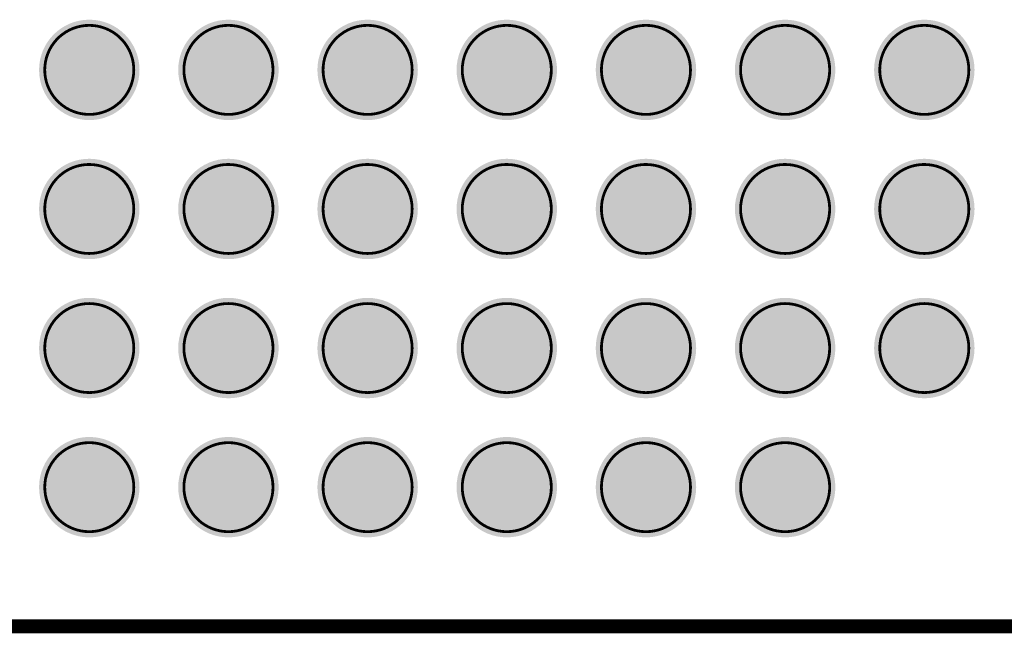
# Model space of a CAD drawing. Header units: inches. Extents: x -0.12 to 1.77, y 0 to 1.45.
# Tile 2 of 24: x 0.22 to 0.57, y 0 to 0.21. Entities that reach past the tile are written whole.
import ezdxf

# ---------------------------------------------------------------- set-up
doc = ezdxf.new("R2010")
doc.units = ezdxf.units.IN
doc.header["$MEASUREMENT"] = 0
for name, color, linetype in [('Keep-Out Layer', 6, 'Continuous'), ('Mechanical 7', 56, 'Continuous'), ('Top Layer', 1, 'Continuous'), ('Top Overlay', 2, 'Continuous'), ('Top Paste', 8, 'Continuous'), ('Top Solder', 216, 'Continuous')]:
    doc.layers.add(name, color=color, linetype=linetype)

# ---------------------------------------------------------------- blocks, each defined once
blk = doc.blocks.new('OSM__S____S_S______P________S____1')
at = {"layer": 'Top Layer'}
h = blk.add_hatch(color=1, dxfattribs=at)
edge = h.paths.add_edge_path()
edge.add_arc((-0.34449, -0.3937), 0.01575, 0, 360)
h = blk.add_hatch(color=1, dxfattribs=at)
edge = h.paths.add_edge_path()
edge.add_arc((-0.29528, -0.3937), 0.01575, 0, 360)
h = blk.add_hatch(color=1, dxfattribs=at)
edge = h.paths.add_edge_path()
edge.add_arc((-0.24606, -0.3937), 0.01575, 0, 360)
h = blk.add_hatch(color=1, dxfattribs=at)
edge = h.paths.add_edge_path()
edge.add_arc((-0.19685, -0.3937), 0.01575, 0, 360)
h = blk.add_hatch(color=1, dxfattribs=at)
edge = h.paths.add_edge_path()
edge.add_arc((-0.14764, -0.3937), 0.01575, 0, 360)
h = blk.add_hatch(color=1, dxfattribs=at)
edge = h.paths.add_edge_path()
edge.add_arc((-0.09843, -0.3937), 0.01575, 0, 360)
h = blk.add_hatch(color=1, dxfattribs=at)
edge = h.paths.add_edge_path()
edge.add_arc((-0.04921, -0.3937), 0.01575, 0, 360)
h = blk.add_hatch(color=1, dxfattribs=at)
edge = h.paths.add_edge_path()
edge.add_arc((-0.34449, -0.44291), 0.01575, 0, 360)
h = blk.add_hatch(color=1, dxfattribs=at)
edge = h.paths.add_edge_path()
edge.add_arc((-0.29528, -0.44291), 0.01575, 0, 360)
h = blk.add_hatch(color=1, dxfattribs=at)
edge = h.paths.add_edge_path()
edge.add_arc((-0.24606, -0.44291), 0.01575, 0, 360)
h = blk.add_hatch(color=1, dxfattribs=at)
edge = h.paths.add_edge_path()
edge.add_arc((-0.19685, -0.44291), 0.01575, 0, 360)
h = blk.add_hatch(color=1, dxfattribs=at)
edge = h.paths.add_edge_path()
edge.add_arc((-0.14764, -0.44291), 0.01575, 0, 360)
h = blk.add_hatch(color=1, dxfattribs=at)
edge = h.paths.add_edge_path()
edge.add_arc((-0.09843, -0.44291), 0.01575, 0, 360)
h = blk.add_hatch(color=1, dxfattribs=at)
edge = h.paths.add_edge_path()
edge.add_arc((-0.04921, -0.44291), 0.01575, 0, 360)
h = blk.add_hatch(color=1, dxfattribs=at)
edge = h.paths.add_edge_path()
edge.add_arc((-0.34449, -0.49213), 0.01575, 0, 360)
h = blk.add_hatch(color=1, dxfattribs=at)
edge = h.paths.add_edge_path()
edge.add_arc((-0.29528, -0.49213), 0.01575, 0, 360)
h = blk.add_hatch(color=1, dxfattribs=at)
edge = h.paths.add_edge_path()
edge.add_arc((-0.24606, -0.49213), 0.01575, 0, 360)
h = blk.add_hatch(color=1, dxfattribs=at)
edge = h.paths.add_edge_path()
edge.add_arc((-0.19685, -0.49213), 0.01575, 0, 360)
h = blk.add_hatch(color=1, dxfattribs=at)
edge = h.paths.add_edge_path()
edge.add_arc((-0.14764, -0.49213), 0.01575, 0, 360)
h = blk.add_hatch(color=1, dxfattribs=at)
edge = h.paths.add_edge_path()
edge.add_arc((-0.09843, -0.49213), 0.01575, 0, 360)
h = blk.add_hatch(color=1, dxfattribs=at)
edge = h.paths.add_edge_path()
edge.add_arc((-0.04921, -0.49213), 0.01575, 0, 360)
h = blk.add_hatch(color=1, dxfattribs=at)
edge = h.paths.add_edge_path()
edge.add_arc((-0.34449, -0.54134), 0.01575, 0, 360)
h = blk.add_hatch(color=1, dxfattribs=at)
edge = h.paths.add_edge_path()
edge.add_arc((-0.29528, -0.54134), 0.01575, 0, 360)
h = blk.add_hatch(color=1, dxfattribs=at)
edge = h.paths.add_edge_path()
edge.add_arc((-0.24606, -0.54134), 0.01575, 0, 360)
h = blk.add_hatch(color=1, dxfattribs=at)
edge = h.paths.add_edge_path()
edge.add_arc((-0.19685, -0.54134), 0.01575, 0, 360)
h = blk.add_hatch(color=1, dxfattribs=at)
edge = h.paths.add_edge_path()
edge.add_arc((-0.14764, -0.54134), 0.01575, 0, 360)
h = blk.add_hatch(color=1, dxfattribs=at)
edge = h.paths.add_edge_path()
edge.add_arc((-0.09843, -0.54134), 0.01575, 0, 360)
at = {"layer": 'Top Paste'}
h = blk.add_hatch(color=8, dxfattribs=at)
edge = h.paths.add_edge_path()
edge.add_arc((-0.34449, -0.3937), 0.01575, 0, 360)
h = blk.add_hatch(color=8, dxfattribs=at)
edge = h.paths.add_edge_path()
edge.add_arc((-0.29528, -0.3937), 0.01575, 0, 360)
h = blk.add_hatch(color=8, dxfattribs=at)
edge = h.paths.add_edge_path()
edge.add_arc((-0.24606, -0.3937), 0.01575, 0, 360)
h = blk.add_hatch(color=8, dxfattribs=at)
edge = h.paths.add_edge_path()
edge.add_arc((-0.19685, -0.3937), 0.01575, 0, 360)
h = blk.add_hatch(color=8, dxfattribs=at)
edge = h.paths.add_edge_path()
edge.add_arc((-0.14764, -0.3937), 0.01575, 0, 360)
h = blk.add_hatch(color=8, dxfattribs=at)
edge = h.paths.add_edge_path()
edge.add_arc((-0.09843, -0.3937), 0.01575, 0, 360)
h = blk.add_hatch(color=8, dxfattribs=at)
edge = h.paths.add_edge_path()
edge.add_arc((-0.04921, -0.3937), 0.01575, 0, 360)
h = blk.add_hatch(color=8, dxfattribs=at)
edge = h.paths.add_edge_path()
edge.add_arc((-0.34449, -0.44291), 0.01575, 0, 360)
h = blk.add_hatch(color=8, dxfattribs=at)
edge = h.paths.add_edge_path()
edge.add_arc((-0.29528, -0.44291), 0.01575, 0, 360)
h = blk.add_hatch(color=8, dxfattribs=at)
edge = h.paths.add_edge_path()
edge.add_arc((-0.24606, -0.44291), 0.01575, 0, 360)
h = blk.add_hatch(color=8, dxfattribs=at)
edge = h.paths.add_edge_path()
edge.add_arc((-0.19685, -0.44291), 0.01575, 0, 360)
h = blk.add_hatch(color=8, dxfattribs=at)
edge = h.paths.add_edge_path()
edge.add_arc((-0.14764, -0.44291), 0.01575, 0, 360)
h = blk.add_hatch(color=8, dxfattribs=at)
edge = h.paths.add_edge_path()
edge.add_arc((-0.09843, -0.44291), 0.01575, 0, 360)
h = blk.add_hatch(color=8, dxfattribs=at)
edge = h.paths.add_edge_path()
edge.add_arc((-0.04921, -0.44291), 0.01575, 0, 360)
h = blk.add_hatch(color=8, dxfattribs=at)
edge = h.paths.add_edge_path()
edge.add_arc((-0.34449, -0.49213), 0.01575, 0, 360)
h = blk.add_hatch(color=8, dxfattribs=at)
edge = h.paths.add_edge_path()
edge.add_arc((-0.29528, -0.49213), 0.01575, 0, 360)
h = blk.add_hatch(color=8, dxfattribs=at)
edge = h.paths.add_edge_path()
edge.add_arc((-0.24606, -0.49213), 0.01575, 0, 360)
h = blk.add_hatch(color=8, dxfattribs=at)
edge = h.paths.add_edge_path()
edge.add_arc((-0.19685, -0.49213), 0.01575, 0, 360)
h = blk.add_hatch(color=8, dxfattribs=at)
edge = h.paths.add_edge_path()
edge.add_arc((-0.14764, -0.49213), 0.01575, 0, 360)
h = blk.add_hatch(color=8, dxfattribs=at)
edge = h.paths.add_edge_path()
edge.add_arc((-0.09843, -0.49213), 0.01575, 0, 360)
h = blk.add_hatch(color=8, dxfattribs=at)
edge = h.paths.add_edge_path()
edge.add_arc((-0.04921, -0.49213), 0.01575, 0, 360)
h = blk.add_hatch(color=8, dxfattribs=at)
edge = h.paths.add_edge_path()
edge.add_arc((-0.34449, -0.54134), 0.01575, 0, 360)
h = blk.add_hatch(color=8, dxfattribs=at)
edge = h.paths.add_edge_path()
edge.add_arc((-0.29528, -0.54134), 0.01575, 0, 360)
h = blk.add_hatch(color=8, dxfattribs=at)
edge = h.paths.add_edge_path()
edge.add_arc((-0.24606, -0.54134), 0.01575, 0, 360)
h = blk.add_hatch(color=8, dxfattribs=at)
edge = h.paths.add_edge_path()
edge.add_arc((-0.19685, -0.54134), 0.01575, 0, 360)
h = blk.add_hatch(color=8, dxfattribs=at)
edge = h.paths.add_edge_path()
edge.add_arc((-0.14764, -0.54134), 0.01575, 0, 360)
h = blk.add_hatch(color=8, dxfattribs=at)
edge = h.paths.add_edge_path()
edge.add_arc((-0.09843, -0.54134), 0.01575, 0, 360)
at = {"layer": 'Top Solder'}
h = blk.add_hatch(color=216, dxfattribs=at)
edge = h.paths.add_edge_path()
edge.add_arc((-0.34449, -0.3937), 0.01776, 0, 360)
h = blk.add_hatch(color=216, dxfattribs=at)
edge = h.paths.add_edge_path()
edge.add_arc((-0.29528, -0.3937), 0.01776, 0, 360)
h = blk.add_hatch(color=216, dxfattribs=at)
edge = h.paths.add_edge_path()
edge.add_arc((-0.24606, -0.3937), 0.01776, 0, 360)
h = blk.add_hatch(color=216, dxfattribs=at)
edge = h.paths.add_edge_path()
edge.add_arc((-0.19685, -0.3937), 0.01776, 0, 360)
h = blk.add_hatch(color=216, dxfattribs=at)
edge = h.paths.add_edge_path()
edge.add_arc((-0.14764, -0.3937), 0.01776, 0, 360)
h = blk.add_hatch(color=216, dxfattribs=at)
edge = h.paths.add_edge_path()
edge.add_arc((-0.09843, -0.3937), 0.01776, 0, 360)
h = blk.add_hatch(color=216, dxfattribs=at)
edge = h.paths.add_edge_path()
edge.add_arc((-0.04921, -0.3937), 0.01776, 0, 360)
h = blk.add_hatch(color=216, dxfattribs=at)
edge = h.paths.add_edge_path()
edge.add_arc((-0.34449, -0.44291), 0.01776, 0, 360)
h = blk.add_hatch(color=216, dxfattribs=at)
edge = h.paths.add_edge_path()
edge.add_arc((-0.29528, -0.44291), 0.01776, 0, 360)
h = blk.add_hatch(color=216, dxfattribs=at)
edge = h.paths.add_edge_path()
edge.add_arc((-0.24606, -0.44291), 0.01776, 0, 360)
h = blk.add_hatch(color=216, dxfattribs=at)
edge = h.paths.add_edge_path()
edge.add_arc((-0.19685, -0.44291), 0.01776, 0, 360)
h = blk.add_hatch(color=216, dxfattribs=at)
edge = h.paths.add_edge_path()
edge.add_arc((-0.14764, -0.44291), 0.01776, 0, 360)
h = blk.add_hatch(color=216, dxfattribs=at)
edge = h.paths.add_edge_path()
edge.add_arc((-0.09843, -0.44291), 0.01776, 0, 360)
h = blk.add_hatch(color=216, dxfattribs=at)
edge = h.paths.add_edge_path()
edge.add_arc((-0.04921, -0.44291), 0.01776, 0, 360)
h = blk.add_hatch(color=216, dxfattribs=at)
edge = h.paths.add_edge_path()
edge.add_arc((-0.34449, -0.49213), 0.01776, 0, 360)
h = blk.add_hatch(color=216, dxfattribs=at)
edge = h.paths.add_edge_path()
edge.add_arc((-0.29528, -0.49213), 0.01776, 0, 360)
h = blk.add_hatch(color=216, dxfattribs=at)
edge = h.paths.add_edge_path()
edge.add_arc((-0.24606, -0.49213), 0.01776, 0, 360)
h = blk.add_hatch(color=216, dxfattribs=at)
edge = h.paths.add_edge_path()
edge.add_arc((-0.19685, -0.49213), 0.01776, 0, 360)
h = blk.add_hatch(color=216, dxfattribs=at)
edge = h.paths.add_edge_path()
edge.add_arc((-0.14764, -0.49213), 0.01776, 0, 360)
h = blk.add_hatch(color=216, dxfattribs=at)
edge = h.paths.add_edge_path()
edge.add_arc((-0.09843, -0.49213), 0.01776, 0, 360)
h = blk.add_hatch(color=216, dxfattribs=at)
edge = h.paths.add_edge_path()
edge.add_arc((-0.04921, -0.49213), 0.01776, 0, 360)
h = blk.add_hatch(color=216, dxfattribs=at)
edge = h.paths.add_edge_path()
edge.add_arc((-0.34449, -0.54134), 0.01776, 0, 360)
h = blk.add_hatch(color=216, dxfattribs=at)
edge = h.paths.add_edge_path()
edge.add_arc((-0.29528, -0.54134), 0.01776, 0, 360)
h = blk.add_hatch(color=216, dxfattribs=at)
edge = h.paths.add_edge_path()
edge.add_arc((-0.24606, -0.54134), 0.01776, 0, 360)
h = blk.add_hatch(color=216, dxfattribs=at)
edge = h.paths.add_edge_path()
edge.add_arc((-0.19685, -0.54134), 0.01776, 0, 360)
h = blk.add_hatch(color=216, dxfattribs=at)
edge = h.paths.add_edge_path()
edge.add_arc((-0.14764, -0.54134), 0.01776, 0, 360)
h = blk.add_hatch(color=216, dxfattribs=at)
edge = h.paths.add_edge_path()
edge.add_arc((-0.09843, -0.54134), 0.01776, 0, 360)
at = {"layer": 'Top Overlay', "const_width": 0.004}
blk.add_lwpolyline([(-0.59055, -0.59055), (0.59055, -0.59055)], dxfattribs=at)
blk = doc.blocks.new('OSM__SIZE_M_MEDIUM__PLATFORM_SIDE_2')
at = {"layer": 'Mechanical 7', "const_width": 0.000984}
for points in [[(-0.65552, -0.3937, -0.414214), (-0.63977, -0.37795)], [(-0.63977, -0.37795, -0.414214), (-0.62403, -0.3937)], [(-0.60631, -0.3937, -0.414214), (-0.59056, -0.37795)], [(-0.59056, -0.37795, -0.414214), (-0.57481, -0.3937)], [(-0.5571, -0.3937, -0.414214), (-0.54134, -0.37795)], [(-0.54135, -0.37795, -0.414214), (-0.5256, -0.3937)], [(-0.50788, -0.3937, -0.414214), (-0.49213, -0.37795)], [(-0.49213, -0.37795, -0.414214), (-0.47639, -0.3937)], [(-0.45867, -0.3937, -0.414214), (-0.44292, -0.37795)], [(-0.44292, -0.37795, -0.414214), (-0.42717, -0.3937)], [(-0.40946, -0.3937, -0.414214), (-0.39371, -0.37795)], [(-0.39371, -0.37795, -0.414214), (-0.37796, -0.3937)], [(-0.36025, -0.3937, -0.414214), (-0.34449, -0.37795)], [(-0.3445, -0.37795, -0.414214), (-0.32875, -0.3937)], [(-0.63977, -0.40945, -0.414214), (-0.65552, -0.3937)], [(-0.62403, -0.3937, -0.414214), (-0.63977, -0.40945)], [(-0.59056, -0.40945, -0.414214), (-0.60631, -0.3937)], [(-0.57481, -0.3937, -0.414214), (-0.59056, -0.40945)], [(-0.54135, -0.40945, -0.414214), (-0.5571, -0.3937)], [(-0.5256, -0.3937, -0.414214), (-0.54135, -0.40945)], [(-0.49213, -0.40945, -0.414214), (-0.50788, -0.3937)], [(-0.47639, -0.3937, -0.414214), (-0.49213, -0.40945)], [(-0.44292, -0.40945, -0.414214), (-0.45867, -0.3937)], [(-0.42717, -0.3937, -0.414214), (-0.44292, -0.40945)], [(-0.39371, -0.40945, -0.414214), (-0.40946, -0.3937)], [(-0.37796, -0.3937, -0.414214), (-0.39371, -0.40945)], [(-0.3445, -0.40945, -0.414214), (-0.36025, -0.3937)], [(-0.32875, -0.3937, -0.414214), (-0.3445, -0.40945)], [(-0.65552, -0.44291, -0.414214), (-0.63977, -0.42716)], [(-0.63977, -0.42717, -0.414214), (-0.62403, -0.44291)], [(-0.60631, -0.44291, -0.414214), (-0.59056, -0.42716)], [(-0.59056, -0.42717, -0.414214), (-0.57481, -0.44291)], [(-0.5571, -0.44291, -0.414214), (-0.54134, -0.42716)], [(-0.54135, -0.42717, -0.414214), (-0.5256, -0.44291)], [(-0.50788, -0.44291, -0.414214), (-0.49213, -0.42716)], [(-0.49213, -0.42717, -0.414214), (-0.47639, -0.44291)], [(-0.45867, -0.44291, -0.414214), (-0.44292, -0.42716)], [(-0.44292, -0.42717, -0.414214), (-0.42717, -0.44291)], [(-0.40946, -0.44291, -0.414214), (-0.39371, -0.42716)], [(-0.39371, -0.42717, -0.414214), (-0.37796, -0.44291)], [(-0.36025, -0.44291, -0.414214), (-0.34449, -0.42716)], [(-0.3445, -0.42717, -0.414214), (-0.32875, -0.44291)], [(-0.63977, -0.45866, -0.414214), (-0.65552, -0.44291)], [(-0.62403, -0.44291, -0.414214), (-0.63977, -0.45866)], [(-0.59056, -0.45866, -0.414214), (-0.60631, -0.44291)], [(-0.57481, -0.44291, -0.414214), (-0.59056, -0.45866)], [(-0.54135, -0.45866, -0.414214), (-0.5571, -0.44291)], [(-0.5256, -0.44291, -0.414214), (-0.54135, -0.45866)], [(-0.49213, -0.45866, -0.414214), (-0.50788, -0.44291)], [(-0.47639, -0.44291, -0.414214), (-0.49213, -0.45866)], [(-0.44292, -0.45866, -0.414214), (-0.45867, -0.44291)], [(-0.42717, -0.44291, -0.414214), (-0.44292, -0.45866)], [(-0.39371, -0.45866, -0.414214), (-0.40946, -0.44291)], [(-0.37796, -0.44291, -0.414214), (-0.39371, -0.45866)], [(-0.3445, -0.45866, -0.414214), (-0.36025, -0.44291)], [(-0.32875, -0.44291, -0.414214), (-0.3445, -0.45866)], [(-0.65552, -0.49213, -0.414214), (-0.63977, -0.47637)], [(-0.63977, -0.47638, -0.414214), (-0.62403, -0.49213)], [(-0.60631, -0.49213, -0.414214), (-0.59056, -0.47637)], [(-0.59056, -0.47638, -0.414214), (-0.57481, -0.49213)], [(-0.5571, -0.49213, -0.414214), (-0.54134, -0.47637)], [(-0.54135, -0.47638, -0.414214), (-0.5256, -0.49213)], [(-0.50788, -0.49213, -0.414214), (-0.49213, -0.47638)], [(-0.49213, -0.47638, -0.414214), (-0.47639, -0.49213)], [(-0.45867, -0.49213, -0.414214), (-0.44292, -0.47638)], [(-0.44292, -0.47638, -0.414214), (-0.42717, -0.49213)], [(-0.40946, -0.49213, -0.414214), (-0.39371, -0.47637)], [(-0.39371, -0.47638, -0.414214), (-0.37796, -0.49213)], [(-0.36025, -0.49213, -0.414214), (-0.34449, -0.47637)], [(-0.3445, -0.47638, -0.414214), (-0.32875, -0.49213)], [(-0.63977, -0.50787, -0.414214), (-0.65552, -0.49213)], [(-0.62403, -0.49213, -0.414214), (-0.63977, -0.50787)], [(-0.59056, -0.50787, -0.414214), (-0.60631, -0.49213)], [(-0.57481, -0.49213, -0.414214), (-0.59056, -0.50787)], [(-0.54135, -0.50787, -0.414214), (-0.5571, -0.49213)], [(-0.5256, -0.49213, -0.414214), (-0.54135, -0.50787)], [(-0.49213, -0.50788, -0.414214), (-0.50788, -0.49213)], [(-0.47639, -0.49213, -0.414214), (-0.49213, -0.50788)], [(-0.44292, -0.50788, -0.414214), (-0.45867, -0.49213)], [(-0.42717, -0.49213, -0.414214), (-0.44292, -0.50788)], [(-0.39371, -0.50787, -0.414214), (-0.40946, -0.49213)], [(-0.37796, -0.49213, -0.414214), (-0.39371, -0.50787)], [(-0.3445, -0.50787, -0.414214), (-0.36025, -0.49213)], [(-0.32875, -0.49213, -0.414214), (-0.3445, -0.50787)], [(-0.65552, -0.54134, -0.414214), (-0.63977, -0.52559)], [(-0.63977, -0.52559, -0.414214), (-0.62403, -0.54134)], [(-0.60631, -0.54134, -0.414214), (-0.59056, -0.52559)], [(-0.59056, -0.52559, -0.414214), (-0.57481, -0.54134)], [(-0.5571, -0.54134, -0.414214), (-0.54134, -0.52559)], [(-0.54135, -0.52559, -0.414214), (-0.5256, -0.54134)], [(-0.50788, -0.54134, -0.414214), (-0.49213, -0.52559)], [(-0.49213, -0.52559, -0.414214), (-0.47639, -0.54134)], [(-0.45867, -0.54134, -0.414214), (-0.44292, -0.52559)], [(-0.44292, -0.52559, -0.414214), (-0.42717, -0.54134)], [(-0.40946, -0.54134, -0.414214), (-0.39371, -0.52559)], [(-0.39371, -0.52559, -0.414214), (-0.37796, -0.54134)], [(-0.63977, -0.55709, -0.414214), (-0.65552, -0.54134)], [(-0.62403, -0.54134, -0.414214), (-0.63977, -0.55709)], [(-0.59056, -0.55709, -0.414214), (-0.60631, -0.54134)], [(-0.57481, -0.54134, -0.414214), (-0.59056, -0.55709)], [(-0.54135, -0.55709, -0.414214), (-0.5571, -0.54134)], [(-0.5256, -0.54134, -0.414214), (-0.54135, -0.55709)], [(-0.49213, -0.55709, -0.414214), (-0.50788, -0.54134)], [(-0.47639, -0.54134, -0.414214), (-0.49213, -0.55709)], [(-0.44292, -0.55709, -0.414214), (-0.45867, -0.54134)], [(-0.42717, -0.54134, -0.414214), (-0.44292, -0.55709)], [(-0.39371, -0.55709, -0.414214), (-0.40946, -0.54134)], [(-0.37796, -0.54134, -0.414214), (-0.39371, -0.55709)]]:
    blk.add_lwpolyline(points, format="xyb", dxfattribs=at)
at = {"layer": 'Mechanical 7', "const_width": 0.000492}
for points in [[(-0.64002, -0.37795, 1), (-0.63953, -0.37795, 1)], [(-0.64002, -0.37795, 1), (-0.63952, -0.37795, 1)], [(-0.5908, -0.37795, 1), (-0.59031, -0.37795, 1)], [(-0.59081, -0.37795, 1), (-0.59031, -0.37795, 1)], [(-0.54159, -0.37795, 1), (-0.5411, -0.37795, 1)], [(-0.54159, -0.37795, 1), (-0.5411, -0.37795, 1)], [(-0.49238, -0.37795, 1), (-0.49189, -0.37795, 1)], [(-0.49238, -0.37795, 1), (-0.49189, -0.37795, 1)], [(-0.44316, -0.37795, 1), (-0.44267, -0.37795, 1)], [(-0.44317, -0.37795, 1), (-0.44268, -0.37795, 1)], [(-0.39395, -0.37795, 1), (-0.39346, -0.37795, 1)], [(-0.39396, -0.37795, 1), (-0.39346, -0.37795, 1)], [(-0.34474, -0.37795, 1), (-0.34425, -0.37795, 1)], [(-0.34474, -0.37795, 1), (-0.34425, -0.37795, 1)], [(-0.65577, -0.3937, 1), (-0.65528, -0.3937, 1)], [(-0.65577, -0.3937, 1), (-0.65528, -0.3937, 1)], [(-0.62427, -0.3937, 1), (-0.62378, -0.3937, 1)], [(-0.62427, -0.3937, 1), (-0.62378, -0.3937, 1)], [(-0.60655, -0.3937, 1), (-0.60606, -0.3937, 1)], [(-0.60655, -0.3937, 1), (-0.60606, -0.3937, 1)], [(-0.57506, -0.3937, 1), (-0.57457, -0.3937, 1)], [(-0.57506, -0.3937, 1), (-0.57457, -0.3937, 1)], [(-0.55734, -0.3937, 1), (-0.55685, -0.3937, 1)], [(-0.55734, -0.3937, 1), (-0.55685, -0.3937, 1)], [(-0.52585, -0.3937, 1), (-0.52535, -0.3937, 1)], [(-0.52585, -0.3937, 1), (-0.52535, -0.3937, 1)], [(-0.50813, -0.3937, 1), (-0.50764, -0.3937, 1)], [(-0.50813, -0.3937, 1), (-0.50764, -0.3937, 1)], [(-0.47663, -0.3937, 1), (-0.47614, -0.3937, 1)], [(-0.47663, -0.3937, 1), (-0.47614, -0.3937, 1)], [(-0.45892, -0.3937, 1), (-0.45842, -0.3937, 1)], [(-0.45892, -0.3937, 1), (-0.45842, -0.3937, 1)], [(-0.42742, -0.3937, 1), (-0.42693, -0.3937, 1)], [(-0.42742, -0.3937, 1), (-0.42693, -0.3937, 1)], [(-0.4097, -0.3937, 1), (-0.40921, -0.3937, 1)], [(-0.4097, -0.3937, 1), (-0.40921, -0.3937, 1)], [(-0.37821, -0.3937, 1), (-0.37772, -0.3937, 1)], [(-0.37821, -0.3937, 1), (-0.37772, -0.3937, 1)], [(-0.36049, -0.3937, 1), (-0.36, -0.3937, 1)], [(-0.36049, -0.3937, 1), (-0.36, -0.3937, 1)], [(-0.329, -0.3937, 1), (-0.3285, -0.3937, 1)], [(-0.329, -0.3937, 1), (-0.3285, -0.3937, 1)], [(-0.64002, -0.40945, 1), (-0.63953, -0.40945, 1)], [(-0.64002, -0.40945, 1), (-0.63953, -0.40945, 1)], [(-0.59081, -0.40945, 1), (-0.59031, -0.40945, 1)], [(-0.59081, -0.40945, 1), (-0.59031, -0.40945, 1)], [(-0.54159, -0.40945, 1), (-0.5411, -0.40945, 1)], [(-0.54159, -0.40945, 1), (-0.5411, -0.40945, 1)], [(-0.49238, -0.40945, 1), (-0.49189, -0.40945, 1)], [(-0.49238, -0.40945, 1), (-0.49189, -0.40945, 1)], [(-0.44317, -0.40945, 1), (-0.44268, -0.40945, 1)], [(-0.44317, -0.40945, 1), (-0.44268, -0.40945, 1)], [(-0.39396, -0.40945, 1), (-0.39346, -0.40945, 1)], [(-0.39396, -0.40945, 1), (-0.39346, -0.40945, 1)], [(-0.34474, -0.40945, 1), (-0.34425, -0.40945, 1)], [(-0.34474, -0.40945, 1), (-0.34425, -0.40945, 1)], [(-0.64002, -0.42717, 1), (-0.63953, -0.42717, 1)], [(-0.64002, -0.42716, 1), (-0.63952, -0.42716, 1)], [(-0.5908, -0.42716, 1), (-0.59031, -0.42716, 1)], [(-0.59081, -0.42717, 1), (-0.59031, -0.42717, 1)], [(-0.54159, -0.42716, 1), (-0.5411, -0.42716, 1)], [(-0.54159, -0.42717, 1), (-0.5411, -0.42717, 1)], [(-0.49238, -0.42717, 1), (-0.49189, -0.42717, 1)], [(-0.49238, -0.42716, 1), (-0.49189, -0.42716, 1)], [(-0.44316, -0.42716, 1), (-0.44267, -0.42716, 1)], [(-0.44317, -0.42717, 1), (-0.44268, -0.42717, 1)], [(-0.39395, -0.42716, 1), (-0.39346, -0.42716, 1)], [(-0.39396, -0.42717, 1), (-0.39346, -0.42717, 1)], [(-0.34474, -0.42716, 1), (-0.34425, -0.42716, 1)], [(-0.34474, -0.42717, 1), (-0.34425, -0.42717, 1)], [(-0.65577, -0.44291, 1), (-0.65528, -0.44291, 1)], [(-0.65577, -0.44291, 1), (-0.65528, -0.44291, 1)], [(-0.62427, -0.44291, 1), (-0.62378, -0.44291, 1)], [(-0.62427, -0.44291, 1), (-0.62378, -0.44291, 1)], [(-0.60655, -0.44291, 1), (-0.60606, -0.44291, 1)], [(-0.60655, -0.44291, 1), (-0.60606, -0.44291, 1)], [(-0.57506, -0.44291, 1), (-0.57457, -0.44291, 1)], [(-0.57506, -0.44291, 1), (-0.57457, -0.44291, 1)], [(-0.55734, -0.44291, 1), (-0.55685, -0.44291, 1)], [(-0.55734, -0.44291, 1), (-0.55685, -0.44291, 1)], [(-0.52585, -0.44291, 1), (-0.52535, -0.44291, 1)], [(-0.52585, -0.44291, 1), (-0.52535, -0.44291, 1)], [(-0.50813, -0.44291, 1), (-0.50764, -0.44291, 1)], [(-0.50813, -0.44291, 1), (-0.50764, -0.44291, 1)], [(-0.47663, -0.44291, 1), (-0.47614, -0.44291, 1)], [(-0.47663, -0.44291, 1), (-0.47614, -0.44291, 1)], [(-0.45892, -0.44291, 1), (-0.45842, -0.44291, 1)], [(-0.45892, -0.44291, 1), (-0.45842, -0.44291, 1)], [(-0.42742, -0.44291, 1), (-0.42693, -0.44291, 1)], [(-0.42742, -0.44291, 1), (-0.42693, -0.44291, 1)], [(-0.4097, -0.44291, 1), (-0.40921, -0.44291, 1)], [(-0.4097, -0.44291, 1), (-0.40921, -0.44291, 1)], [(-0.37821, -0.44291, 1), (-0.37772, -0.44291, 1)], [(-0.37821, -0.44291, 1), (-0.37772, -0.44291, 1)], [(-0.36049, -0.44291, 1), (-0.36, -0.44291, 1)], [(-0.36049, -0.44291, 1), (-0.36, -0.44291, 1)], [(-0.329, -0.44291, 1), (-0.3285, -0.44291, 1)], [(-0.329, -0.44291, 1), (-0.3285, -0.44291, 1)], [(-0.64002, -0.45866, 1), (-0.63953, -0.45866, 1)], [(-0.64002, -0.45866, 1), (-0.63953, -0.45866, 1)], [(-0.59081, -0.45866, 1), (-0.59031, -0.45866, 1)], [(-0.59081, -0.45866, 1), (-0.59031, -0.45866, 1)], [(-0.54159, -0.45866, 1), (-0.5411, -0.45866, 1)], [(-0.54159, -0.45866, 1), (-0.5411, -0.45866, 1)], [(-0.49238, -0.45866, 1), (-0.49189, -0.45866, 1)], [(-0.49238, -0.45866, 1), (-0.49189, -0.45866, 1)], [(-0.44317, -0.45866, 1), (-0.44268, -0.45866, 1)], [(-0.44317, -0.45866, 1), (-0.44268, -0.45866, 1)], [(-0.39396, -0.45866, 1), (-0.39346, -0.45866, 1)], [(-0.39396, -0.45866, 1), (-0.39346, -0.45866, 1)], [(-0.34474, -0.45866, 1), (-0.34425, -0.45866, 1)], [(-0.34474, -0.45866, 1), (-0.34425, -0.45866, 1)], [(-0.64002, -0.47638, 1), (-0.63953, -0.47638, 1)], [(-0.64002, -0.47637, 1), (-0.63952, -0.47637, 1)], [(-0.5908, -0.47637, 1), (-0.59031, -0.47637, 1)], [(-0.59081, -0.47638, 1), (-0.59031, -0.47638, 1)], [(-0.54159, -0.47637, 1), (-0.5411, -0.47637, 1)], [(-0.54159, -0.47638, 1), (-0.5411, -0.47638, 1)], [(-0.49238, -0.47638, 1), (-0.49189, -0.47638, 1)], [(-0.49238, -0.47638, 1), (-0.49189, -0.47638, 1)], [(-0.44316, -0.47638, 1), (-0.44267, -0.47638, 1)], [(-0.44317, -0.47638, 1), (-0.44268, -0.47638, 1)], [(-0.39395, -0.47637, 1), (-0.39346, -0.47637, 1)], [(-0.39396, -0.47638, 1), (-0.39346, -0.47638, 1)], [(-0.34474, -0.47637, 1), (-0.34425, -0.47637, 1)], [(-0.34474, -0.47638, 1), (-0.34425, -0.47638, 1)], [(-0.65577, -0.49213, 1), (-0.65528, -0.49213, 1)], [(-0.65577, -0.49213, 1), (-0.65528, -0.49213, 1)], [(-0.62427, -0.49213, 1), (-0.62378, -0.49213, 1)], [(-0.62427, -0.49213, 1), (-0.62378, -0.49213, 1)], [(-0.60655, -0.49213, 1), (-0.60606, -0.49213, 1)], [(-0.60655, -0.49213, 1), (-0.60606, -0.49213, 1)], [(-0.57506, -0.49213, 1), (-0.57457, -0.49213, 1)], [(-0.57506, -0.49213, 1), (-0.57457, -0.49213, 1)], [(-0.55734, -0.49213, 1), (-0.55685, -0.49213, 1)], [(-0.55734, -0.49213, 1), (-0.55685, -0.49213, 1)], [(-0.52585, -0.49213, 1), (-0.52535, -0.49213, 1)], [(-0.52585, -0.49213, 1), (-0.52535, -0.49213, 1)], [(-0.50813, -0.49213, 1), (-0.50764, -0.49213, 1)], [(-0.50813, -0.49213, 1), (-0.50764, -0.49213, 1)], [(-0.47663, -0.49213, 1), (-0.47614, -0.49213, 1)], [(-0.47663, -0.49213, 1), (-0.47614, -0.49213, 1)], [(-0.45892, -0.49213, 1), (-0.45842, -0.49213, 1)], [(-0.45892, -0.49213, 1), (-0.45842, -0.49213, 1)], [(-0.42742, -0.49213, 1), (-0.42693, -0.49213, 1)], [(-0.42742, -0.49213, 1), (-0.42693, -0.49213, 1)], [(-0.4097, -0.49213, 1), (-0.40921, -0.49213, 1)], [(-0.4097, -0.49213, 1), (-0.40921, -0.49213, 1)], [(-0.37821, -0.49213, 1), (-0.37772, -0.49213, 1)], [(-0.37821, -0.49213, 1), (-0.37772, -0.49213, 1)], [(-0.36049, -0.49213, 1), (-0.36, -0.49213, 1)], [(-0.36049, -0.49213, 1), (-0.36, -0.49213, 1)], [(-0.329, -0.49213, 1), (-0.3285, -0.49213, 1)], [(-0.329, -0.49213, 1), (-0.3285, -0.49213, 1)], [(-0.64002, -0.50787, 1), (-0.63953, -0.50787, 1)], [(-0.64002, -0.50787, 1), (-0.63953, -0.50787, 1)], [(-0.59081, -0.50787, 1), (-0.59031, -0.50787, 1)], [(-0.59081, -0.50787, 1), (-0.59031, -0.50787, 1)], [(-0.54159, -0.50787, 1), (-0.5411, -0.50787, 1)], [(-0.54159, -0.50787, 1), (-0.5411, -0.50787, 1)], [(-0.49238, -0.50788, 1), (-0.49189, -0.50788, 1)], [(-0.49238, -0.50788, 1), (-0.49189, -0.50788, 1)], [(-0.44317, -0.50788, 1), (-0.44268, -0.50788, 1)], [(-0.44317, -0.50788, 1), (-0.44268, -0.50788, 1)], [(-0.39396, -0.50787, 1), (-0.39346, -0.50787, 1)], [(-0.39396, -0.50787, 1), (-0.39346, -0.50787, 1)], [(-0.34474, -0.50787, 1), (-0.34425, -0.50787, 1)], [(-0.34474, -0.50787, 1), (-0.34425, -0.50787, 1)], [(-0.64002, -0.52559, 1), (-0.63953, -0.52559, 1)], [(-0.64002, -0.52559, 1), (-0.63952, -0.52559, 1)], [(-0.5908, -0.52559, 1), (-0.59031, -0.52559, 1)], [(-0.59081, -0.52559, 1), (-0.59031, -0.52559, 1)], [(-0.54159, -0.52559, 1), (-0.5411, -0.52559, 1)], [(-0.54159, -0.52559, 1), (-0.5411, -0.52559, 1)], [(-0.49238, -0.52559, 1), (-0.49189, -0.52559, 1)], [(-0.49238, -0.52559, 1), (-0.49189, -0.52559, 1)], [(-0.44316, -0.52559, 1), (-0.44267, -0.52559, 1)], [(-0.44317, -0.52559, 1), (-0.44268, -0.52559, 1)], [(-0.39395, -0.52559, 1), (-0.39346, -0.52559, 1)], [(-0.39396, -0.52559, 1), (-0.39346, -0.52559, 1)], [(-0.65577, -0.54134, 1), (-0.65528, -0.54134, 1)], [(-0.65577, -0.54134, 1), (-0.65528, -0.54134, 1)], [(-0.62427, -0.54134, 1), (-0.62378, -0.54134, 1)], [(-0.62427, -0.54134, 1), (-0.62378, -0.54134, 1)], [(-0.60655, -0.54134, 1), (-0.60606, -0.54134, 1)], [(-0.60655, -0.54134, 1), (-0.60606, -0.54134, 1)], [(-0.57506, -0.54134, 1), (-0.57457, -0.54134, 1)], [(-0.57506, -0.54134, 1), (-0.57457, -0.54134, 1)], [(-0.55734, -0.54134, 1), (-0.55685, -0.54134, 1)], [(-0.55734, -0.54134, 1), (-0.55685, -0.54134, 1)], [(-0.52585, -0.54134, 1), (-0.52535, -0.54134, 1)], [(-0.52585, -0.54134, 1), (-0.52535, -0.54134, 1)], [(-0.50813, -0.54134, 1), (-0.50764, -0.54134, 1)], [(-0.50813, -0.54134, 1), (-0.50764, -0.54134, 1)], [(-0.47663, -0.54134, 1), (-0.47614, -0.54134, 1)], [(-0.47663, -0.54134, 1), (-0.47614, -0.54134, 1)], [(-0.45892, -0.54134, 1), (-0.45842, -0.54134, 1)], [(-0.45892, -0.54134, 1), (-0.45842, -0.54134, 1)], [(-0.42742, -0.54134, 1), (-0.42693, -0.54134, 1)], [(-0.42742, -0.54134, 1), (-0.42693, -0.54134, 1)], [(-0.4097, -0.54134, 1), (-0.40921, -0.54134, 1)], [(-0.4097, -0.54134, 1), (-0.40921, -0.54134, 1)], [(-0.37821, -0.54134, 1), (-0.37772, -0.54134, 1)], [(-0.37821, -0.54134, 1), (-0.37772, -0.54134, 1)], [(-0.64002, -0.55709, 1), (-0.63953, -0.55709, 1)], [(-0.64002, -0.55709, 1), (-0.63953, -0.55709, 1)], [(-0.59081, -0.55709, 1), (-0.59031, -0.55709, 1)], [(-0.59081, -0.55709, 1), (-0.59031, -0.55709, 1)], [(-0.54159, -0.55709, 1), (-0.5411, -0.55709, 1)], [(-0.54159, -0.55709, 1), (-0.5411, -0.55709, 1)], [(-0.49238, -0.55709, 1), (-0.49189, -0.55709, 1)], [(-0.49238, -0.55709, 1), (-0.49189, -0.55709, 1)], [(-0.44317, -0.55709, 1), (-0.44268, -0.55709, 1)], [(-0.44317, -0.55709, 1), (-0.44268, -0.55709, 1)], [(-0.39396, -0.55709, 1), (-0.39346, -0.55709, 1)], [(-0.39396, -0.55709, 1), (-0.39346, -0.55709, 1)]]:
    blk.add_lwpolyline(points, format="xyb", close=True, dxfattribs=at)
at = {"layer": 'Mechanical 7', "const_width": 0.000984}
blk.add_lwpolyline([(-0.88583, -0.59055), (-0.29528, -0.59055)], dxfattribs=at)
at = {"layer": 'Top Overlay', "const_width": 0.004}
blk.add_lwpolyline([(-0.88583, -0.59055), (0.88583, -0.59055)], dxfattribs=at)

msp = doc.modelspace()

# ---------------------------------------------------------------- linework, layer by layer
at = {"layer": 'Keep-Out Layer', "const_width": 0.005}
msp.add_lwpolyline([(0, 0), (1.77165, 0)], dxfattribs=at)

# ---------------------------------------------------------------- block references
for name, p in [('OSM__S____S_S______P________S____1', (0.59055, 0.59055)), ('OSM__SIZE_M_MEDIUM__PLATFORM_SIDE_2', (0.88583, 0.59055))]:
    msp.add_blockref(name, p)

doc.saveas('drawing.dxf')
